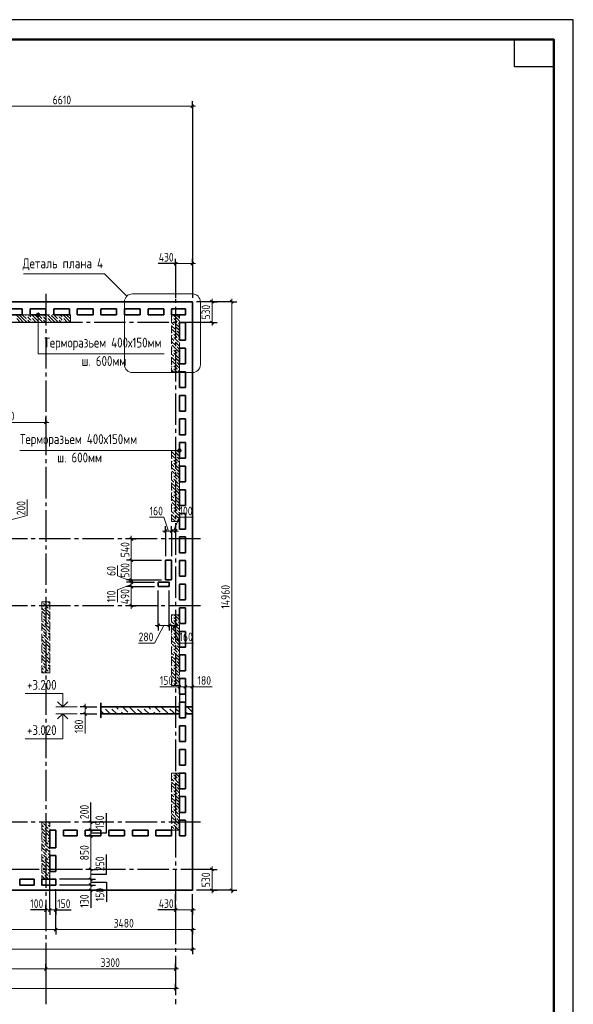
# Model space of a CAD drawing. Header units: millimetres. Extents: x 0 to 61017, y 0 to 42000.
# Tile 19 of 19: x 45313 to 59400, y 16970 to 42000. Entities that reach past the tile are written whole.
import ezdxf

# ---------------------------------------------------------------- set-up
doc = ezdxf.new("R2010")
doc.units = ezdxf.units.MM
doc.linetypes.add('______2', pattern=[270, 200, -70])
doc.linetypes.add('______5', pattern=[1100, 800, -100, 100, -100])
for name, color, linetype, lineweight in [('Standard', 7, 'Continuous', 25), ('Высотные отметки', 7, 'Continuous', 25), ('ЖБ Пилон', 180, 'Continuous', 25), ('Наложенное сечение', 7, 'Continuous', 25), ('Оси', 40, '______5', 18), ('Примечания', 7, 'Continuous', 25), ('Размерная выноска', 7, 'Continuous', 13)]:
    doc.layers.add(name, color=color, linetype=linetype, lineweight=lineweight)
doc.layers.add('ЖБ Перекрытие верхний уровень', color=7, linetype='Continuous', lineweight=25, true_color=0xe0e0ff)
doc.styles.add('GOST 2.304-81', font='txt')

msp = doc.modelspace()

# ---------------------------------------------------------------- hatches: boundary and pattern name
at = {"layer": 'ЖБ Пилон', "linetype": 'Continuous', "lineweight": 18, "transparency": 33554687}
for points in [[(45330, 34303), (45337, 34310), (45343, 34303), (45340, 34300), (45334, 34300)], [(45410, 34303), (45417, 34310), (45423, 34303), (45420, 34300), (45414, 34300)], [(45490, 34463), (45497, 34470), (45503, 34463), (45497, 34457)], [(45490, 34383), (45497, 34390), (45503, 34383), (45497, 34377)], [(45610, 34423), (45617, 34430), (45623, 34423), (45617, 34417)], [(45610, 34343), (45617, 34350), (45623, 34343), (45617, 34337)], [(45700, 34500), (45697, 34497), (45694, 34500)], [(45730, 34303), (45737, 34310), (45743, 34303), (45740, 34300), (45734, 34300)], [(45810, 34303), (45817, 34310), (45823, 34303), (45820, 34300), (45814, 34300)], [(45890, 34463), (45897, 34470), (45903, 34463), (45897, 34457)], [(45890, 34383), (45897, 34390), (45903, 34383), (45897, 34377)], [(46010, 34423), (46017, 34430), (46023, 34423), (46017, 34417)], [(46010, 34343), (46017, 34350), (46023, 34343), (46017, 34337)], [(46100, 34500), (46097, 34497), (46094, 34500)], [(46130, 34303), (46137, 34310), (46143, 34303), (46140, 34300), (46134, 34300)], [(46210, 34303), (46217, 34310), (46223, 34303), (46220, 34300), (46214, 34300)], [(46290, 34463), (46297, 34470), (46303, 34463), (46297, 34457)], [(46290, 34383), (46297, 34390), (46303, 34383), (46297, 34377)], [(46410, 34423), (46417, 34430), (46423, 34423), (46417, 34417)], [(46410, 34343), (46417, 34350), (46423, 34343), (46417, 34337)], [(46500, 34500), (46497, 34497), (46494, 34500)], [(46530, 34303), (46537, 34310), (46543, 34303), (46540, 34300), (46534, 34300)], [(49210, 34423), (49217, 34430), (49223, 34423), (49217, 34417)], [(49210, 34343), (49217, 34350), (49223, 34343), (49217, 34337)], [(49300, 34500), (49297, 34497), (49294, 34500)], [(49330, 34303), (49337, 34310), (49343, 34303), (49337, 34297)], [(49180, 34147), (49183, 34143), (49180, 34140)], [(49250, 34223), (49257, 34230), (49263, 34223), (49257, 34217)], [(49290, 34103), (49297, 34110), (49303, 34103), (49297, 34097)], [(49370, 34183), (49377, 34190), (49380, 34187), (49380, 34180), (49377, 34177)], [(49210, 34023), (49217, 34030), (49223, 34023), (49217, 34017)], [(49210, 33943), (49217, 33950), (49223, 33943), (49217, 33937)], [(49250, 33823), (49257, 33830), (49263, 33823), (49257, 33817)], [(49330, 33903), (49337, 33910), (49343, 33903), (49337, 33897)], [(49180, 33747), (49183, 33743), (49180, 33740)], [(49210, 33623), (49217, 33630), (49223, 33623), (49217, 33617)], [(49210, 33543), (49217, 33550), (49223, 33543), (49217, 33537)], [(49290, 33703), (49297, 33710), (49303, 33703), (49297, 33697)], [(49370, 33783), (49377, 33790), (49380, 33787), (49380, 33780), (49377, 33777)], [(49180, 33347), (49183, 33343), (49180, 33340)], [(49250, 33423), (49257, 33430), (49263, 33423), (49257, 33417)], [(49290, 33303), (49297, 33310), (49303, 33303), (49297, 33297)], [(49330, 33503), (49337, 33510), (49343, 33503), (49337, 33497)], [(49370, 33383), (49377, 33390), (49380, 33387), (49380, 33380), (49377, 33377)], [(49210, 33223), (49217, 33230), (49223, 33223), (49217, 33217)], [(49210, 33143), (49217, 33150), (49223, 33143), (49217, 33137)], [(49330, 33103), (49337, 33110), (49343, 33103), (49337, 33097)], [(49180, 30947), (49183, 30943), (49180, 30940)], [(49210, 30823), (49217, 30830), (49223, 30823), (49217, 30817)], [(49250, 31023), (49257, 31030), (49263, 31023), (49257, 31017)], [(49290, 30903), (49297, 30910), (49303, 30903), (49297, 30897)], [(49370, 30983), (49377, 30990), (49380, 30987), (49380, 30980), (49377, 30977)], [(49180, 30547), (49183, 30543), (49180, 30540)], [(49210, 30743), (49217, 30750), (49223, 30743), (49217, 30737)], [(49250, 30623), (49257, 30630), (49263, 30623), (49257, 30617)], [(49330, 30703), (49337, 30710), (49343, 30703), (49337, 30697)], [(49370, 30583), (49377, 30590), (49380, 30587), (49380, 30580), (49377, 30577)], [(49210, 30423), (49217, 30430), (49223, 30423), (49217, 30417)], [(49210, 30343), (49217, 30350), (49223, 30343), (49217, 30337)], [(49290, 30503), (49297, 30510), (49303, 30503), (49297, 30497)], [(49330, 30303), (49337, 30310), (49343, 30303), (49337, 30297)], [(49180, 30147), (49183, 30143), (49180, 30140)], [(49250, 30223), (49257, 30230), (49263, 30223), (49257, 30217)], [(49290, 30103), (49297, 30110), (49303, 30103), (49297, 30097)], [(49370, 30183), (49377, 30190), (49380, 30187), (49380, 30180), (49377, 30177)], [(49210, 30023), (49217, 30030), (49223, 30023), (49217, 30017)], [(49210, 29943), (49217, 29950), (49223, 29943), (49217, 29937)], [(49250, 29823), (49257, 29830), (49263, 29823), (49257, 29817)], [(49330, 29903), (49337, 29910), (49343, 29903), (49337, 29897)], [(49370, 29783), (49377, 29790), (49380, 29787), (49380, 29780), (49377, 29777)], [(49180, 29747), (49183, 29743), (49180, 29740)], [(49210, 29623), (49217, 29630), (49223, 29623), (49217, 29617)], [(49210, 29543), (49217, 29550), (49223, 29543), (49217, 29537)], [(49290, 29703), (49297, 29710), (49303, 29703), (49297, 29697)], [(49180, 29347), (49183, 29343), (49180, 29340)], [(49250, 29423), (49257, 29430), (49263, 29423), (49257, 29417)], [(49290, 29303), (49297, 29310), (49303, 29303), (49297, 29297)], [(49330, 29503), (49337, 29510), (49343, 29503), (49337, 29497)], [(49370, 29383), (49377, 29390), (49380, 29387), (49380, 29380), (49377, 29377)], [(45890, 27183), (45897, 27190), (45903, 27183), (45897, 27177)], [(45930, 27063), (45937, 27070), (45943, 27063), (45937, 27057)], [(46010, 27143), (46017, 27150), (46023, 27143), (46017, 27137)], [(45890, 26863), (45897, 26870), (45903, 26863), (45897, 26857)], [(45890, 26783), (45897, 26790), (45903, 26783), (45897, 26777)], [(45970, 26943), (45977, 26950), (45983, 26943), (45977, 26937)], [(46010, 26823), (46017, 26830), (46023, 26823), (46017, 26817)], [(46050, 27023), (46057, 27030), (46063, 27023), (46057, 27017)], [(49210, 26823), (49217, 26830), (49223, 26823), (49217, 26817)], [(45930, 26663), (45937, 26670), (45943, 26663), (45937, 26657)], [(45970, 26543), (45977, 26550), (45983, 26543), (45977, 26537)], [(46010, 26743), (46017, 26750), (46023, 26743), (46017, 26737)], [(46050, 26623), (46057, 26630), (46063, 26623), (46057, 26617)], [(49180, 26547), (49183, 26543), (49180, 26540)], [(49210, 26743), (49217, 26750), (49223, 26743), (49217, 26737)], [(49250, 26623), (49257, 26630), (49263, 26623), (49257, 26617)], [(49330, 26703), (49337, 26710), (49343, 26703), (49337, 26697)], [(49370, 26583), (49377, 26590), (49380, 26587), (49380, 26580), (49377, 26577)], [(45890, 26463), (45897, 26470), (45903, 26463), (45897, 26457)], [(45890, 26383), (45897, 26390), (45903, 26383), (45897, 26377)], [(46010, 26423), (46017, 26430), (46023, 26423), (46017, 26417)], [(46010, 26343), (46017, 26350), (46023, 26343), (46017, 26337)], [(49210, 26423), (49217, 26430), (49223, 26423), (49217, 26417)], [(49210, 26343), (49217, 26350), (49223, 26343), (49217, 26337)], [(49290, 26503), (49297, 26510), (49303, 26503), (49297, 26497)], [(49330, 26303), (49337, 26310), (49343, 26303), (49337, 26297)], [(45890, 26063), (45897, 26070), (45903, 26063), (45897, 26057)], [(45930, 26263), (45937, 26270), (45943, 26263), (45937, 26257)], [(45970, 26143), (45977, 26150), (45983, 26143), (45977, 26137)], [(46050, 26223), (46057, 26230), (46063, 26223), (46057, 26217)], [(49180, 26147), (49183, 26143), (49180, 26140)], [(49250, 26223), (49257, 26230), (49263, 26223), (49257, 26217)], [(49290, 26103), (49297, 26110), (49303, 26103), (49297, 26097)], [(49370, 26183), (49377, 26190), (49380, 26187), (49380, 26180), (49377, 26177)], [(45890, 25983), (45897, 25990), (45903, 25983), (45897, 25977)], [(45930, 25863), (45937, 25870), (45943, 25863), (45937, 25857)], [(46010, 26023), (46017, 26030), (46023, 26023), (46017, 26017)], [(46010, 25943), (46017, 25950), (46023, 25943), (46017, 25937)], [(46050, 25823), (46057, 25830), (46063, 25823), (46057, 25817)], [(49210, 26023), (49217, 26030), (49223, 26023), (49217, 26017)], [(49210, 25943), (49217, 25950), (49223, 25943), (49217, 25937)], [(49250, 25823), (49257, 25830), (49263, 25823), (49257, 25817)], [(49330, 25903), (49337, 25910), (49343, 25903), (49337, 25897)], [(49370, 25783), (49377, 25790), (49380, 25787), (49380, 25780), (49377, 25777)], [(45890, 25663), (45897, 25670), (45903, 25663), (45897, 25657)], [(45890, 25583), (45897, 25590), (45903, 25583), (45897, 25577)], [(45970, 25743), (45977, 25750), (45983, 25743), (45977, 25737)], [(46010, 25623), (46017, 25630), (46023, 25623), (46017, 25617)], [(46010, 25543), (46017, 25550), (46023, 25543), (46017, 25537)], [(49180, 25747), (49183, 25743), (49180, 25740)], [(49210, 25623), (49217, 25630), (49223, 25623), (49217, 25617)], [(49210, 25543), (49217, 25550), (49223, 25543), (49217, 25537)], [(49290, 25703), (49297, 25710), (49303, 25703), (49297, 25697)], [(45930, 25463), (45937, 25470), (45943, 25463), (45937, 25457)], [(46050, 25423), (46057, 25430), (46063, 25423), (46057, 25417)], [(49180, 25347), (49183, 25343), (49180, 25340)], [(49250, 25423), (49257, 25430), (49263, 25423), (49257, 25417)], [(49290, 25303), (49297, 25310), (49303, 25303), (49297, 25297)], [(49330, 25503), (49337, 25510), (49343, 25503), (49337, 25497)], [(49370, 25383), (49377, 25390), (49380, 25387), (49380, 25380), (49377, 25377)], [(49210, 25223), (49217, 25230), (49223, 25223), (49217, 25217)], [(49210, 25143), (49217, 25150), (49223, 25143), (49217, 25137)], [(49330, 25103), (49337, 25110), (49343, 25103), (49337, 25097)], [(49210, 22823), (49217, 22830), (49223, 22823), (49217, 22817)], [(49180, 22547), (49183, 22543), (49180, 22540)], [(49210, 22743), (49217, 22750), (49223, 22743), (49217, 22737)], [(49250, 22623), (49257, 22630), (49263, 22623), (49257, 22617)], [(49330, 22703), (49337, 22710), (49343, 22703), (49337, 22697)], [(49370, 22583), (49377, 22590), (49380, 22587), (49380, 22580), (49377, 22577)], [(49210, 22423), (49217, 22430), (49223, 22423), (49217, 22417)], [(49210, 22343), (49217, 22350), (49223, 22343), (49217, 22337)], [(49290, 22503), (49297, 22510), (49303, 22503), (49297, 22497)], [(49330, 22303), (49337, 22310), (49343, 22303), (49337, 22297)], [(49180, 22147), (49183, 22143), (49180, 22140)], [(49210, 22023), (49217, 22030), (49223, 22023), (49217, 22017)], [(49250, 22223), (49257, 22230), (49263, 22223), (49257, 22217)], [(49290, 22103), (49297, 22110), (49303, 22103), (49297, 22097)], [(49370, 22183), (49377, 22190), (49380, 22187), (49380, 22180), (49377, 22177)], [(49210, 21943), (49217, 21950), (49223, 21943), (49217, 21937)], [(49250, 21823), (49257, 21830), (49263, 21823), (49257, 21817)], [(49330, 21903), (49337, 21910), (49343, 21903), (49337, 21897)], [(49370, 21783), (49377, 21790), (49380, 21787), (49380, 21780), (49377, 21777)], [(45890, 21583), (45897, 21590), (45903, 21583), (45897, 21577)], [(46010, 21543), (46017, 21550), (46023, 21543), (46017, 21537)], [(49180, 21747), (49183, 21743), (49180, 21740)], [(49210, 21623), (49217, 21630), (49223, 21623), (49217, 21617)], [(49210, 21543), (49217, 21550), (49223, 21543), (49217, 21537)], [(49290, 21703), (49297, 21710), (49303, 21703), (49297, 21697)], [(45930, 21463), (45937, 21470), (45943, 21463), (45937, 21457)], [(45970, 21343), (45977, 21350), (45983, 21343), (45977, 21337)], [(46050, 21423), (46057, 21430), (46063, 21423), (46057, 21417)], [(49250, 21423), (49257, 21430), (49263, 21423), (49257, 21417)], [(49330, 21503), (49337, 21510), (49343, 21503), (49337, 21497)], [(45890, 21263), (45897, 21270), (45903, 21263), (45897, 21257)], [(45890, 21183), (45897, 21190), (45903, 21183), (45897, 21177)], [(45930, 21063), (45937, 21070), (45943, 21063), (45937, 21057)], [(46010, 21223), (46017, 21230), (46023, 21223), (46017, 21217)], [(46010, 21143), (46017, 21150), (46023, 21143), (46017, 21137)], [(46050, 21023), (46057, 21030), (46063, 21023), (46057, 21017)], [(45890, 20863), (45897, 20870), (45903, 20863), (45897, 20857)], [(45890, 20783), (45897, 20790), (45903, 20783), (45897, 20777)], [(45970, 20943), (45977, 20950), (45983, 20943), (45977, 20937)], [(46010, 20823), (46017, 20830), (46023, 20823), (46017, 20817)], [(45930, 20663), (45937, 20670), (45943, 20663), (45937, 20657)], [(45970, 20543), (45977, 20550), (45983, 20543), (45977, 20537)], [(46010, 20743), (46017, 20750), (46023, 20743), (46017, 20737)], [(46050, 20623), (46057, 20630), (46063, 20623), (46057, 20617)], [(45890, 20463), (45897, 20470), (45903, 20463), (45897, 20457)], [(45890, 20383), (45897, 20390), (45903, 20383), (45897, 20377)], [(46010, 20423), (46017, 20430), (46023, 20423), (46017, 20417)], [(46010, 20343), (46017, 20350), (46023, 20343), (46017, 20337)], [(45930, 20263), (45937, 20270), (45943, 20263), (45937, 20257)], [(46050, 20223), (46057, 20230), (46063, 20223), (46057, 20217)]]:
    msp.add_hatch(color=7, dxfattribs=at).paths.add_polyline_path(points, flags=16)
at = {"layer": 'Наложенное сечение', "linetype": 'Continuous', "lineweight": 13, "transparency": 33554687}
for points in [[(47454, 24512), (47447, 24518), (47454, 24525), (47460, 24518)], [(47618, 24512), (47611, 24518), (47618, 24525), (47624, 24518)], [(47864, 24430), (47857, 24436), (47864, 24443), (47870, 24436)], [(48107, 24351), (48103, 24354), (48110, 24361), (48116, 24354), (48113, 24351)], [(48274, 24512), (48267, 24518), (48274, 24525), (48280, 24518)], [(48438, 24512), (48431, 24518), (48438, 24525), (48444, 24518)], [(48684, 24430), (48677, 24436), (48684, 24443), (48690, 24436)], [(48927, 24351), (48923, 24354), (48930, 24361), (48936, 24354), (48933, 24351)], [(49094, 24512), (49087, 24518), (49094, 24525), (49100, 24518)], [(49258, 24512), (49251, 24518), (49258, 24525), (49264, 24518)]]:
    msp.add_hatch(color=7, dxfattribs=at).paths.add_polyline_path(points, flags=16)
at = {"layer": 'Примечания', "linetype": 'Continuous', "lineweight": 13, "transparency": 33554687}
for points in [[(45757, 34539), (45803, 34539), (45780, 34545)], [(45735, 34500), (45825, 34500), (45819, 34522)], [(45735, 34500), (45819, 34522), (45741, 34522)], [(45741, 34477), (45825, 34500), (45735, 34500)], [(45741, 34522), (45819, 34522), (45803, 34539)], [(45741, 34522), (45803, 34539), (45757, 34539)], [(45741, 34477), (45819, 34477), (45825, 34500)], [(45757, 34461), (45819, 34477), (45741, 34477)], [(45757, 34461), (45803, 34461), (45819, 34477)], [(45803, 34461), (45757, 34461), (45780, 34455)], [(49341, 31028), (49341, 31072), (49335, 31050)], [(49341, 31072), (49357, 31011), (49357, 31089)], [(49341, 31072), (49341, 31028), (49357, 31011)], [(49357, 31089), (49380, 31005), (49380, 31095)], [(49357, 31089), (49357, 31011), (49380, 31005)], [(49380, 31095), (49380, 31005), (49403, 31011)], [(49380, 31095), (49403, 31011), (49403, 31089)], [(49403, 31089), (49403, 31011), (49419, 31028)], [(49403, 31089), (49419, 31028), (49419, 31072)], [(49419, 31072), (49419, 31028), (49425, 31050)]]:
    msp.add_hatch(color=7, dxfattribs=at).paths.add_polyline_path(points)

# ---------------------------------------------------------------- linework, layer by layer
at = {"layer": 'Standard', "color": 7, "linetype": 'Continuous', "lineweight": 13, "transparency": 33554687}
for p, q in [((43100, 39800), (49710, 39800)), ((49710, 39800), (49785, 39800)), ((49280, 35800), (49205, 35800)), ((49710, 35800), (49280, 35800)), ((49710, 35800), (49785, 35800)), ((50210, 34830), (50210, 34905)), ((50210, 34830), (50210, 34300)), ((50710, 34830), (50710, 34905)), ((50210, 34300), (50210, 34225)), ((45980, 31762), (46055, 31762)), ((45508, 29400), (45508, 29807)), ((44460, 29120), (45508, 29400)), ((48980, 29350), (48620, 29350)), ((49100, 29000), (48980, 29350)), ((49230, 29000), (49380, 29350)), ((49380, 29350), (49740, 29350)), ((48154, 28800), (48154, 28875)), ((49020, 29000), (48945, 29000)), ((49020, 29000), (49180, 29000)), ((49180, 29000), (49280, 29000)), ((49280, 29000), (49355, 29000)), ((47804, 27860), (47804, 28126)), ((48154, 28260), (48154, 27760)), ((48154, 27730), (47804, 27860)), ((48154, 27645), (47804, 27503)), ((48154, 27760), (48154, 27700)), ((48154, 27700), (48154, 27590)), ((48154, 27590), (48154, 27100)), ((47804, 27503), (47804, 27190)), ((48154, 27100), (48154, 27025)), ((48980, 26600), (48747, 26150)), ((48840, 26600), (48765, 26600)), ((49120, 26600), (48840, 26600)), ((49280, 26600), (49120, 26600)), ((49200, 26600), (49380, 26150)), ((49280, 26600), (49355, 26600)), ((48747, 26150), (48340, 26150)), ((49380, 26150), (49740, 26150)), ((49380, 25041), (49305, 25041)), ((49380, 25041), (49530, 25041)), ((49530, 25041), (49710, 25041)), ((49710, 25041), (49785, 25041)), ((46980, 24531), (46980, 24606)), ((46980, 24531), (46980, 24351)), ((46980, 24351), (46980, 24276)), ((47120, 21600), (47120, 21675)), ((47120, 21250), (47120, 20400)), ((47120, 20400), (47120, 20150)), ((50210, 20400), (50210, 20475)), ((47120, 20150), (47120, 20000)), ((47120, 20000), (47120, 19870)), ((47120, 19870), (47120, 19795)), ((50210, 19870), (50210, 19795)), ((50710, 19870), (50710, 19795)), ((45980, 19370), (45905, 19370)), ((46080, 19370), (45980, 19370)), ((46230, 19370), (46080, 19370)), ((46230, 19370), (46305, 19370)), ((49280, 19370), (49205, 19370)), ((49710, 19370), (49280, 19370)), ((49710, 19370), (49785, 19370)), ((41810, 18870), (46230, 18870)), ((46230, 18870), (49710, 18870)), ((49710, 18870), (49785, 18870)), ((7100, 18370), (49710, 18370)), ((49710, 18370), (49785, 18370)), ((42680, 17870), (45980, 17870)), ((45980, 17870), (49280, 17870)), ((49280, 17870), (49355, 17870)), ((49280, 17370), (7200, 17370)), ((49280, 17370), (49355, 17370))]:
    msp.add_line(p, q, dxfattribs=at)
at = {"layer": 'Standard', "color": 7, "linetype": 'Continuous', "lineweight": 25, "transparency": 33554687}
for p, q in [((49672, 39762), (49747, 39838)), ((49317, 35838), (49242, 35762)), ((49747, 35838), (49672, 35762)), ((50172, 34867), (50247, 34792)), ((50747, 34792), (50672, 34867)), ((50172, 34338), (50247, 34262)), ((45943, 31725), (46017, 31800)), ((48982, 28963), (49057, 29038)), ((49143, 28963), (49217, 29038)), ((49243, 28963), (49317, 29038)), ((48116, 28838), (48191, 28762)), ((48116, 28297), (48191, 28222)), ((48116, 27797), (48191, 27722)), ((48116, 27738), (48191, 27662)), ((48116, 27628), (48191, 27553)), ((48116, 27138), (48191, 27063)), ((48877, 26638), (48803, 26563)), ((49157, 26638), (49082, 26563)), ((49317, 26638), (49242, 26563)), ((49343, 25003), (49417, 25078)), ((49492, 25003), (49567, 25078)), ((49672, 25003), (49747, 25078)), ((46943, 24568), (47017, 24493)), ((46943, 24388), (47017, 24313)), ((47082, 21638), (47157, 21562)), ((47082, 21438), (47157, 21362)), ((47082, 21287), (47157, 21212)), ((47082, 20438), (47157, 20362)), ((50247, 20362), (50172, 20438)), ((47082, 20187), (47157, 20112)), ((47082, 20038), (47157, 19962)), ((47082, 19907), (47157, 19833)), ((50247, 19833), (50172, 19907)), ((50747, 19833), (50672, 19907)), ((46017, 19407), (45943, 19333)), ((46117, 19407), (46043, 19333)), ((46267, 19407), (46192, 19333)), ((49317, 19407), (49242, 19333)), ((49747, 19407), (49672, 19333)), ((46192, 18833), (46267, 18907)), ((49672, 18833), (49747, 18907)), ((49672, 18333), (49747, 18407)), ((45943, 17833), (46017, 17907)), ((49243, 17833), (49317, 17907)), ((49317, 17407), (49242, 17333))]:
    msp.add_line(p, q, dxfattribs=at)
at = {"layer": 'Standard', "color": 251, "linetype": 'Continuous', "lineweight": -3, "true_color": 0x656565, "transparency": 33554687}
for p, q in [((49710, 39800), (49710, 39925)), ((49710, 39800), (49710, 39675)), ((49710, 39800), (49710, 34930)), ((49280, 35800), (49280, 35925)), ((49280, 35800), (49280, 35675)), ((49280, 35800), (49280, 34930)), ((49710, 35800), (49710, 35925)), ((49710, 35800), (49710, 35675)), ((49710, 35800), (49710, 34930)), ((50710, 34830), (49810, 34830)), ((50210, 34830), (49810, 34830)), ((50210, 34830), (50085, 34830)), ((50210, 34830), (50335, 34830)), ((50710, 34830), (50585, 34830)), ((50710, 34830), (50835, 34830)), ((50210, 34300), (49810, 34300)), ((50210, 34300), (50085, 34300)), ((50210, 34300), (50335, 34300)), ((45980, 31762), (45980, 31887)), ((45980, 31762), (45980, 31637)), ((45980, 31762), (45980, 31762)), ((49020, 29000), (49020, 29125)), ((49180, 29000), (49180, 29125)), ((49280, 29000), (49280, 29125)), ((48154, 28800), (48029, 28800)), ((48154, 28800), (48279, 28800)), ((48154, 28800), (48154, 28800)), ((49020, 29000), (49020, 28875)), ((49020, 29000), (49020, 28360)), ((49180, 29000), (49180, 28875)), ((49180, 29000), (49180, 28360)), ((49280, 29000), (49280, 28875)), ((49280, 29000), (49280, 29000)), ((48154, 28260), (48029, 28260)), ((48154, 28260), (48279, 28260)), ((48154, 28260), (48920, 28260)), ((48154, 27760), (48029, 27760)), ((48154, 27700), (48029, 27700)), ((48154, 27590), (48029, 27590)), ((48154, 27760), (48279, 27760)), ((48154, 27760), (48920, 27760)), ((48154, 27700), (48279, 27700)), ((48154, 27700), (48740, 27700)), ((48154, 27590), (48279, 27590)), ((48154, 27590), (48740, 27590)), ((48840, 26600), (48840, 27490)), ((49120, 26600), (49120, 27490)), ((48154, 27100), (48029, 27100)), ((48154, 27100), (48279, 27100)), ((48154, 27100), (48154, 27100)), ((48840, 26600), (48840, 26725)), ((48840, 26600), (48840, 26475)), ((49120, 26600), (49120, 26725)), ((49120, 26600), (49120, 26475)), ((49280, 26600), (49280, 26725)), ((49280, 26600), (49280, 26475)), ((49280, 26600), (49280, 26600)), ((49380, 25041), (49380, 25166)), ((49380, 25041), (49380, 24916)), ((49380, 25041), (49380, 24631)), ((49530, 25041), (49530, 25166)), ((49530, 25041), (49530, 24916)), ((49530, 25041), (49530, 24631)), ((49710, 25041), (49710, 25166)), ((49710, 25041), (49710, 24916)), ((49710, 25041), (49710, 24631)), ((46980, 24531), (46855, 24531)), ((46980, 24531), (47105, 24531)), ((46980, 24531), (47280, 24531)), ((46980, 24351), (46855, 24351)), ((46980, 24351), (47105, 24351)), ((46980, 24351), (47280, 24351)), ((47120, 21600), (46995, 21600)), ((47120, 21600), (47245, 21600)), ((47120, 21600), (47120, 21600)), ((47120, 21400), (46995, 21400)), ((47120, 21400), (47245, 21400)), ((47120, 21400), (47120, 21400)), ((47120, 21250), (46995, 21250)), ((47120, 21250), (47245, 21250)), ((47120, 21250), (47120, 21250)), ((47120, 20400), (46995, 20400)), ((47120, 20400), (47245, 20400)), ((47120, 20400), (47120, 20400)), ((50210, 20400), (49810, 20400)), ((50210, 20400), (50085, 20400)), ((50210, 20400), (50335, 20400)), ((47120, 20150), (46995, 20150)), ((47120, 20150), (47245, 20150)), ((47120, 20000), (46995, 20000)), ((47120, 19870), (46995, 19870)), ((47120, 20000), (47245, 20000)), ((47120, 19870), (47245, 19870)), ((47120, 19870), (47120, 19870)), ((50210, 19870), (49810, 19870)), ((50710, 19870), (49810, 19870)), ((50210, 19870), (50085, 19870)), ((50210, 19870), (50335, 19870)), ((50710, 19870), (50585, 19870)), ((50710, 19870), (50835, 19870)), ((49280, 19370), (49280, 19770)), ((49710, 18870), (49710, 19770)), ((49710, 18370), (49710, 19770)), ((49710, 19370), (49710, 19770)), ((45980, 19370), (45980, 19495)), ((45980, 19370), (45980, 19245)), ((45980, 19370), (45980, 19370)), ((46080, 19370), (46080, 19495)), ((46080, 19370), (46080, 19245)), ((46230, 19370), (46230, 19495)), ((46230, 19370), (46230, 19245)), ((49280, 19370), (49280, 19495)), ((49280, 19370), (49280, 19245)), ((49710, 19370), (49710, 19495)), ((49710, 19370), (49710, 19245)), ((46230, 18870), (46230, 18995)), ((46230, 18870), (46230, 18745)), ((49710, 18870), (49710, 18995)), ((49710, 18870), (49710, 18745)), ((49710, 18370), (49710, 18495)), ((49710, 18370), (49710, 18245)), ((45980, 17870), (45980, 17995)), ((45980, 17870), (45980, 17745)), ((45980, 17870), (45980, 17418)), ((49280, 17870), (49280, 17995)), ((49280, 17870), (49280, 17745)), ((49280, 17870), (49280, 17418)), ((49280, 17370), (49280, 17495)), ((49280, 17370), (49280, 17245)), ((49280, 17370), (49280, 17320))]:
    msp.add_line(p, q, dxfattribs=at)
at = {"layer": 'Standard', "color": 7, "linetype": 'Continuous', "lineweight": 13, "transparency": 33554687}
msp.add_lwpolyline([(0, 0), (59400, 0), (59400, 42000), (0, 42000), (0, 0)], close=True, dxfattribs=at)
for points in [[(0, 42000), (0, 0), (59400, 0), (59400, 42000), (0, 42000)], [(59400, 42000), (0, 42000), (0, 0), (59400, 0), (59400, 42000)], [(50710, 19870), (50710, 26987), (50710, 26987), (50710, 34830)], [(43960, 31762), (44377, 31762), (44377, 31762), (45980, 31762)], [(48154, 28800), (48154, 28272), (48154, 28272), (48154, 28260)], [(47120, 21600), (47120, 21543), (47120, 21543), (47120, 21437), (47120, 21437), (47120, 21400)], [(47120, 21400), (47120, 21361), (47120, 21361), (47120, 21250)], [(50210, 19870), (50210, 19931), (50210, 19931), (50210, 20400)]]:
    msp.add_lwpolyline(points, dxfattribs=at)
at = {"layer": 'Standard', "color": 7, "linetype": 'Continuous', "lineweight": 25, "transparency": 33554687}
msp.add_lwpolyline([(0, 42000), (0, 0), (59400, 0), (59400, 42000), (0, 42000)], dxfattribs=at)
at = {"layer": 'Standard', "color": 7, "linetype": 'Continuous', "lineweight": 50, "transparency": 33554687}
msp.add_lwpolyline([(2000, 41500), (58900, 41500), (58900, 500), (2000, 500), (2000, 41500)], close=True, dxfattribs=at)
at = {"layer": 'Standard', "color": 7, "linetype": 'Continuous', "lineweight": 25, "transparency": 33554687}
msp.add_lwpolyline([(58900, 41500), (58900, 40800), (57900, 40800), (57900, 41500), (58900, 41500)], close=True, dxfattribs=at)
at = {"layer": 'Standard', "color": 251, "linetype": 'Continuous', "lineweight": -3, "true_color": 0x656565, "transparency": 33554687}
for points in [[(46080, 19370), (46080, 19387), (46080, 19387), (46080, 20250)], [(47120, 20150), (47103, 20150), (47103, 20150), (46330, 20150)], [(46230, 19370), (46230, 19387), (46230, 19387), (46230, 19900)], [(46230, 18870), (46230, 18887), (46230, 18887), (46230, 19900)], [(47120, 20000), (47103, 20000), (47103, 20000), (46330, 20000)]]:
    msp.add_lwpolyline(points, dxfattribs=at)
at = {"layer": 'Высотные отметки', "color": 7, "linetype": 'Continuous', "lineweight": 13, "transparency": 33554687}
for p, q in [((46780, 24531), (46230, 24531)), ((46780, 24351), (46230, 24351))]:
    msp.add_line(p, q, dxfattribs=at)
for points in [[(46408, 24531), (46408, 24873), (45449, 24873)], [(46408, 24351), (46408, 23721), (45449, 23721)]]:
    msp.add_lwpolyline(points, dxfattribs=at)
at = {"layer": 'Высотные отметки', "color": 7, "linetype": 'Continuous', "lineweight": 35, "transparency": 33554687}
for points in [[(46280, 24659), (46408, 24531), (46536, 24659)], [(46280, 24223), (46408, 24351), (46536, 24223)]]:
    msp.add_lwpolyline(points, dxfattribs=at)
at = {"layer": 'ЖБ Перекрытие верхний уровень', "color": 7, "linetype": 'Continuous', "lineweight": 35, "transparency": 33554687}
for p, q in [((49710, 34830), (43100, 34830)), ((49710, 19870), (49710, 34830)), ((44980, 34650), (45380, 34650)), ((45380, 34650), (45380, 34500)), ((45580, 34500), (45580, 34650)), ((45580, 34650), (45980, 34650)), ((45980, 34650), (45980, 34500)), ((46180, 34500), (46180, 34650)), ((46180, 34650), (46580, 34650)), ((46580, 34650), (46580, 34500)), ((46780, 34500), (46780, 34650)), ((46780, 34650), (47180, 34650)), ((47180, 34650), (47180, 34500)), ((47380, 34500), (47380, 34650)), ((47380, 34650), (47780, 34650)), ((47780, 34650), (47780, 34500)), ((47980, 34500), (47980, 34650)), ((47980, 34650), (48380, 34650)), ((48380, 34650), (48380, 34500)), ((48580, 34500), (48580, 34650)), ((48580, 34650), (48980, 34650)), ((48980, 34650), (48980, 34500)), ((49180, 34500), (49180, 34650)), ((49180, 34650), (49530, 34650)), ((49530, 34650), (49530, 34500)), ((45380, 34500), (44980, 34500)), ((45980, 34500), (45580, 34500)), ((46580, 34500), (46180, 34500)), ((47180, 34500), (46780, 34500)), ((47780, 34500), (47380, 34500)), ((48380, 34500), (47980, 34500)), ((48980, 34500), (48580, 34500)), ((49530, 34500), (49180, 34500)), ((49380, 33850), (49380, 34300)), ((49380, 34300), (49530, 34300)), ((49530, 34300), (49530, 33850)), ((49530, 33850), (49380, 33850)), ((49380, 33250), (49380, 33650)), ((49380, 33650), (49530, 33650)), ((49530, 33650), (49530, 33250)), ((49530, 33250), (49380, 33250)), ((49380, 33050), (49530, 33050)), ((49380, 32650), (49380, 33050)), ((49530, 33050), (49530, 32650)), ((49530, 32650), (49380, 32650)), ((49380, 32050), (49380, 32450)), ((49380, 32450), (49530, 32450)), ((49530, 32450), (49530, 32050)), ((49530, 32050), (49380, 32050)), ((49380, 31850), (49530, 31850)), ((49380, 31450), (49380, 31850)), ((49530, 31850), (49530, 31450)), ((49530, 31450), (49380, 31450)), ((49380, 30850), (49380, 31250)), ((49380, 31250), (49530, 31250)), ((49530, 31250), (49530, 30850)), ((49530, 30850), (49380, 30850)), ((49380, 30250), (49380, 30650)), ((49380, 30650), (49530, 30650)), ((49530, 30650), (49530, 30250)), ((49530, 30250), (49380, 30250)), ((49380, 29650), (49380, 30050)), ((49380, 30050), (49530, 30050)), ((49530, 30050), (49530, 29650)), ((49530, 29650), (49380, 29650)), ((49380, 29450), (49530, 29450)), ((49380, 29050), (49380, 29450)), ((49530, 29450), (49530, 29050)), ((49530, 29050), (49380, 29050)), ((49380, 28850), (49530, 28850)), ((49380, 28450), (49380, 28850)), ((49530, 28850), (49530, 28450)), ((49530, 28450), (49380, 28450)), ((49180, 28260), (49020, 28260)), ((49020, 28260), (49020, 27760)), ((49180, 27760), (49180, 28260)), ((49380, 28250), (49530, 28250)), ((49380, 27850), (49380, 28250)), ((49530, 28250), (49530, 27850)), ((49530, 27850), (49380, 27850)), ((49120, 27700), (48840, 27700)), ((48840, 27700), (48840, 27590)), ((48840, 27590), (49120, 27590)), ((49020, 27760), (49180, 27760)), ((49120, 27590), (49120, 27700)), ((49380, 27250), (49380, 27650)), ((49380, 27650), (49530, 27650)), ((49530, 27650), (49530, 27250)), ((49530, 27250), (49380, 27250)), ((49380, 26650), (49380, 27050)), ((49380, 27050), (49530, 27050)), ((49530, 27050), (49530, 26650)), ((49530, 26650), (49380, 26650)), ((49380, 26450), (49530, 26450)), ((49380, 26050), (49380, 26450)), ((49530, 26450), (49530, 26050)), ((49530, 26050), (49380, 26050)), ((49380, 25450), (49380, 25850)), ((49380, 25850), (49530, 25850)), ((49530, 25850), (49530, 25450)), ((49530, 25450), (49380, 25450)), ((49380, 25250), (49530, 25250)), ((49380, 24850), (49380, 25250)), ((49530, 25250), (49530, 24850)), ((49530, 24850), (49380, 24850)), ((49380, 24650), (49530, 24650)), ((49380, 24250), (49380, 24650)), ((49530, 24650), (49530, 24250)), ((49530, 24250), (49380, 24250)), ((49380, 23650), (49380, 24050)), ((49380, 24050), (49530, 24050)), ((49530, 24050), (49530, 23650)), ((49530, 23650), (49380, 23650)), ((49380, 23450), (49530, 23450)), ((49380, 23050), (49380, 23450)), ((49530, 23450), (49530, 23050)), ((49530, 23050), (49380, 23050)), ((49380, 22450), (49380, 22850)), ((49380, 22850), (49530, 22850)), ((49530, 22850), (49530, 22450)), ((49530, 22450), (49380, 22450)), ((49380, 22250), (49530, 22250)), ((49380, 21850), (49380, 22250)), ((49530, 22250), (49530, 21850)), ((49530, 21850), (49380, 21850)), ((49380, 21650), (49530, 21650)), ((49380, 21250), (49380, 21650)), ((49530, 21650), (49530, 21250)), ((46080, 20950), (46080, 21400)), ((46080, 21400), (46230, 21400)), ((46230, 21400), (46230, 20950)), ((46430, 21400), (46780, 21400)), ((46430, 21250), (46430, 21400)), ((46780, 21400), (46780, 21250)), ((46980, 21400), (47380, 21400)), ((46980, 21250), (46980, 21400)), ((47380, 21400), (47380, 21250)), ((47580, 21400), (47980, 21400)), ((47580, 21250), (47580, 21400)), ((47980, 21400), (47980, 21250)), ((48180, 21400), (48580, 21400)), ((48180, 21250), (48180, 21400)), ((48580, 21400), (48580, 21250)), ((48780, 21400), (49180, 21400)), ((48780, 21250), (48780, 21400)), ((49180, 21400), (49180, 21250)), ((46780, 21250), (46430, 21250)), ((47380, 21250), (46980, 21250)), ((47980, 21250), (47580, 21250)), ((48580, 21250), (48180, 21250)), ((49180, 21250), (48780, 21250)), ((49530, 21250), (49380, 21250)), ((46230, 20950), (46080, 20950)), ((46080, 20750), (46230, 20750)), ((46080, 20350), (46080, 20750)), ((46230, 20750), (46230, 20350)), ((46230, 20350), (46080, 20350)), ((45320, 20150), (45680, 20150)), ((45320, 20000), (45320, 20150)), ((45680, 20150), (45680, 20000)), ((45880, 20150), (46230, 20150)), ((45880, 20000), (45880, 20150)), ((46230, 20150), (46230, 20000)), ((28240, 19870), (49710, 19870)), ((45680, 20000), (45320, 20000)), ((46230, 20000), (45880, 20000))]:
    msp.add_line(p, q, dxfattribs=at)
at = {"layer": 'ЖБ Пилон', "color": 253, "linetype": '______2', "lineweight": 13, "true_color": 0xa0a0a0, "transparency": 33554687}
for p, q in [((46610, 34500), (45160, 34500)), ((45160, 34300), (46610, 34300)), ((46610, 34300), (46610, 34500)), ((49380, 34500), (49180, 34500)), ((49180, 34500), (49180, 33050)), ((49380, 33050), (49380, 34500)), ((49180, 33050), (49380, 33050)), ((49180, 31045), (49180, 29245)), ((49380, 31045), (49180, 31045)), ((49380, 29245), (49380, 31045)), ((49180, 29245), (49380, 29245)), ((45880, 27200), (45880, 25400)), ((46080, 27200), (45880, 27200)), ((46080, 25400), (46080, 27200)), ((49180, 26875), (49180, 25075)), ((49380, 26875), (49180, 26875)), ((49380, 25075), (49380, 26875)), ((45880, 25400), (46080, 25400)), ((49180, 25075), (49380, 25075)), ((49180, 22850), (49180, 21400)), ((49380, 22850), (49180, 22850)), ((49380, 21400), (49380, 22850)), ((45880, 21600), (45880, 20150)), ((46080, 21600), (45880, 21600)), ((46080, 20150), (46080, 21600)), ((49180, 21400), (49380, 21400)), ((45880, 20150), (46080, 20150))]:
    msp.add_line(p, q, dxfattribs=at)
at = {"layer": 'ЖБ Пилон', "color": 9, "linetype": 'Continuous', "lineweight": 18, "true_color": 0xc7c7c7, "transparency": 33554687}
for p, q in [((45317, 34403), (45220, 34500)), ((45237, 34403), (45317, 34323)), ((45317, 34483), (45397, 34403)), ((45317, 34403), (45397, 34323)), ((45397, 34483), (45380, 34500)), ((45397, 34483), (45477, 34403)), ((45397, 34403), (45500, 34300)), ((45460, 34500), (45477, 34483)), ((45557, 34403), (45517, 34443)), ((45517, 34363), (45580, 34300)), ((45540, 34500), (45597, 34443)), ((45597, 34363), (45557, 34403)), ((45717, 34403), (45620, 34500)), ((45637, 34403), (45717, 34323)), ((45637, 34323), (45660, 34300)), ((45717, 34483), (45797, 34403)), ((45717, 34403), (45797, 34323)), ((45797, 34483), (45780, 34500)), ((45797, 34483), (45877, 34403)), ((45797, 34403), (45900, 34300)), ((45860, 34500), (45877, 34483)), ((45957, 34403), (45917, 34443)), ((45917, 34363), (45980, 34300)), ((45940, 34500), (45997, 34443)), ((45997, 34363), (45957, 34403)), ((46117, 34403), (46020, 34500)), ((46037, 34403), (46117, 34323)), ((46037, 34323), (46060, 34300)), ((46117, 34483), (46197, 34403)), ((46117, 34403), (46197, 34323)), ((46197, 34483), (46180, 34500)), ((46197, 34483), (46277, 34403)), ((46197, 34403), (46300, 34300)), ((46260, 34500), (46277, 34483)), ((46357, 34403), (46317, 34443)), ((46317, 34363), (46380, 34300)), ((46340, 34500), (46397, 34443)), ((46397, 34363), (46357, 34403)), ((46517, 34403), (46420, 34500)), ((46437, 34403), (46517, 34323)), ((46437, 34323), (46460, 34300)), ((46517, 34483), (46597, 34403)), ((46517, 34403), (46597, 34323)), ((46597, 34483), (46580, 34500)), ((46597, 34483), (46610, 34470)), ((46597, 34403), (46610, 34390)), ((49180, 34460), (49197, 34443)), ((49197, 34363), (49180, 34380)), ((49180, 34300), (49237, 34243)), ((49317, 34403), (49220, 34500)), ((49237, 34403), (49317, 34323)), ((49237, 34323), (49357, 34203)), ((49317, 34483), (49380, 34420)), ((49317, 34403), (49380, 34340)), ((49180, 34220), (49277, 34123)), ((49180, 34060), (49197, 34043)), ((49317, 34003), (49197, 34123)), ((49380, 34100), (49277, 34203)), ((49317, 34083), (49380, 34020)), ((49380, 34260), (49357, 34283)), ((49197, 33963), (49180, 33980)), ((49180, 33900), (49237, 33843)), ((49180, 33820), (49277, 33723)), ((49237, 34003), (49317, 33923)), ((49237, 33923), (49357, 33803)), ((49380, 33700), (49277, 33803)), ((49317, 34003), (49380, 33940)), ((49380, 33860), (49357, 33883)), ((49180, 33660), (49197, 33643)), ((49197, 33563), (49180, 33580)), ((49317, 33603), (49197, 33723)), ((49237, 33603), (49317, 33523)), ((49317, 33683), (49380, 33620)), ((49317, 33603), (49380, 33540)), ((49180, 33500), (49237, 33443)), ((49180, 33420), (49277, 33323)), ((49317, 33203), (49197, 33323)), ((49237, 33523), (49357, 33403)), ((49380, 33300), (49277, 33403)), ((49380, 33460), (49357, 33483)), ((49180, 33260), (49197, 33243)), ((49197, 33163), (49180, 33180)), ((49180, 33100), (49230, 33050)), ((49237, 33203), (49317, 33123)), ((49237, 33123), (49310, 33050)), ((49317, 33283), (49380, 33220)), ((49317, 33203), (49380, 33140)), ((49380, 33060), (49357, 33083)), ((49235, 31045), (49237, 31043)), ((49315, 31045), (49357, 31003)), ((49180, 31020), (49277, 30923)), ((49180, 30860), (49197, 30843)), ((49317, 30803), (49197, 30923)), ((49237, 30803), (49317, 30723)), ((49380, 30900), (49277, 31003)), ((49317, 30883), (49380, 30820)), ((49317, 30803), (49380, 30740)), ((49197, 30763), (49180, 30780)), ((49180, 30700), (49237, 30643)), ((49180, 30620), (49277, 30523)), ((49237, 30723), (49357, 30603)), ((49380, 30500), (49277, 30603)), ((49380, 30660), (49357, 30683)), ((49180, 30460), (49197, 30443)), ((49197, 30363), (49180, 30380)), ((49180, 30300), (49237, 30243)), ((49317, 30403), (49197, 30523)), ((49237, 30403), (49317, 30323)), ((49237, 30323), (49357, 30203)), ((49317, 30483), (49380, 30420)), ((49317, 30403), (49380, 30340)), ((49180, 30220), (49277, 30123)), ((49180, 30060), (49197, 30043)), ((49317, 30003), (49197, 30123)), ((49380, 30100), (49277, 30203)), ((49317, 30083), (49380, 30020)), ((49380, 30260), (49357, 30283)), ((49197, 29963), (49180, 29980)), ((49180, 29900), (49237, 29843)), ((49180, 29820), (49277, 29723)), ((49237, 30003), (49317, 29923)), ((49237, 29923), (49357, 29803)), ((49380, 29700), (49277, 29803)), ((49317, 30003), (49380, 29940)), ((49380, 29860), (49357, 29883)), ((49180, 29660), (49197, 29643)), ((49197, 29563), (49180, 29580)), ((49317, 29603), (49197, 29723)), ((49237, 29603), (49317, 29523)), ((49317, 29683), (49380, 29620)), ((49317, 29603), (49380, 29540)), ((49180, 29500), (49237, 29443)), ((49180, 29420), (49277, 29323)), ((49275, 29245), (49197, 29323)), ((49237, 29523), (49357, 29403)), ((49380, 29300), (49277, 29403)), ((49380, 29460), (49357, 29483)), ((49180, 29260), (49195, 29245)), ((49317, 29283), (49355, 29245)), ((45880, 27120), (45917, 27083)), ((45880, 27040), (45957, 26963)), ((45917, 27163), (46037, 27043)), ((45957, 27043), (46077, 26923)), ((45997, 27163), (45960, 27200)), ((46037, 27123), (46080, 27080)), ((46040, 27200), (46080, 27160)), ((45880, 26960), (45997, 26843)), ((45957, 26803), (45917, 26843)), ((45997, 26763), (45957, 26803)), ((46080, 26840), (45997, 26923)), ((46037, 26803), (46080, 26760)), ((46080, 27000), (46077, 27003)), ((49180, 26860), (49197, 26843)), ((49237, 26803), (49317, 26723)), ((49317, 26803), (49245, 26875)), ((49317, 26803), (49380, 26740)), ((49325, 26875), (49380, 26820)), ((45880, 26720), (45917, 26683)), ((45880, 26640), (45957, 26563)), ((45880, 26560), (45997, 26443)), ((45917, 26763), (46037, 26643)), ((45957, 26643), (46077, 26523)), ((46037, 26723), (46080, 26680)), ((46080, 26600), (46077, 26603)), ((49197, 26763), (49180, 26780)), ((49180, 26700), (49237, 26643)), ((49180, 26620), (49277, 26523)), ((49237, 26723), (49357, 26603)), ((49380, 26500), (49277, 26603)), ((49380, 26660), (49357, 26683)), ((45880, 26320), (45917, 26283)), ((45957, 26403), (45917, 26443)), ((45917, 26363), (46037, 26243)), ((45997, 26363), (45957, 26403)), ((46080, 26440), (45997, 26523)), ((46037, 26403), (46080, 26360)), ((46037, 26323), (46080, 26280)), ((49180, 26460), (49197, 26443)), ((49197, 26363), (49180, 26380)), ((49180, 26300), (49237, 26243)), ((49317, 26403), (49197, 26523)), ((49237, 26403), (49317, 26323)), ((49237, 26323), (49357, 26203)), ((49317, 26483), (49380, 26420)), ((49317, 26403), (49380, 26340)), ((49380, 26260), (49357, 26283)), ((45880, 26240), (45957, 26163)), ((45880, 26160), (45997, 26043)), ((45957, 26003), (45917, 26043)), ((45957, 26243), (46077, 26123)), ((46080, 26040), (45997, 26123)), ((46080, 26200), (46077, 26203)), ((49180, 26220), (49277, 26123)), ((49180, 26060), (49197, 26043)), ((49317, 26003), (49197, 26123)), ((49380, 26100), (49277, 26203)), ((49317, 26083), (49380, 26020)), ((45880, 25920), (45917, 25883)), ((45880, 25840), (45957, 25763)), ((45917, 25963), (46037, 25843)), ((45997, 25963), (45957, 26003)), ((45957, 25843), (46077, 25723)), ((46037, 26003), (46080, 25960)), ((46037, 25923), (46080, 25880)), ((46080, 25800), (46077, 25803)), ((49197, 25963), (49180, 25980)), ((49180, 25900), (49237, 25843)), ((49180, 25820), (49277, 25723)), ((49237, 26003), (49317, 25923)), ((49237, 25923), (49357, 25803)), ((49380, 25700), (49277, 25803)), ((49317, 26003), (49380, 25940)), ((49380, 25860), (49357, 25883)), ((45880, 25760), (45997, 25643)), ((45957, 25603), (45917, 25643)), ((45917, 25563), (46037, 25443)), ((45997, 25563), (45957, 25603)), ((46080, 25640), (45997, 25723)), ((46037, 25603), (46080, 25560)), ((49180, 25660), (49197, 25643)), ((49197, 25563), (49180, 25580)), ((49317, 25603), (49197, 25723)), ((49237, 25603), (49317, 25523)), ((49317, 25683), (49380, 25620)), ((49317, 25603), (49380, 25540)), ((45880, 25520), (45917, 25483)), ((45880, 25440), (45920, 25400)), ((45957, 25443), (46000, 25400)), ((46037, 25523), (46080, 25480)), ((46080, 25400), (46077, 25403)), ((49180, 25500), (49237, 25443)), ((49180, 25420), (49277, 25323)), ((49317, 25203), (49197, 25323)), ((49237, 25523), (49357, 25403)), ((49380, 25300), (49277, 25403)), ((49317, 25283), (49380, 25220)), ((49380, 25460), (49357, 25483)), ((49180, 25260), (49197, 25243)), ((49197, 25163), (49180, 25180)), ((49180, 25100), (49205, 25075)), ((49237, 25203), (49317, 25123)), ((49237, 25123), (49285, 25075)), ((49317, 25203), (49380, 25140)), ((49365, 25075), (49357, 25083)), ((49197, 22763), (49180, 22780)), ((49190, 22850), (49197, 22843)), ((49237, 22803), (49317, 22723)), ((49317, 22803), (49270, 22850)), ((49317, 22803), (49380, 22740)), ((49350, 22850), (49380, 22820)), ((49180, 22700), (49237, 22643)), ((49180, 22620), (49277, 22523)), ((49237, 22723), (49357, 22603)), ((49380, 22500), (49277, 22603)), ((49380, 22660), (49357, 22683)), ((49180, 22460), (49197, 22443)), ((49197, 22363), (49180, 22380)), ((49180, 22300), (49237, 22243)), ((49317, 22403), (49197, 22523)), ((49237, 22403), (49317, 22323)), ((49237, 22323), (49357, 22203)), ((49317, 22483), (49380, 22420)), ((49317, 22403), (49380, 22340)), ((49380, 22260), (49357, 22283)), ((49180, 22220), (49277, 22123)), ((49180, 22060), (49197, 22043)), ((49317, 22003), (49197, 22123)), ((49380, 22100), (49277, 22203)), ((49317, 22083), (49380, 22020)), ((49197, 21963), (49180, 21980)), ((49180, 21900), (49237, 21843)), ((49180, 21820), (49277, 21723)), ((49237, 22003), (49317, 21923)), ((49237, 21923), (49357, 21803)), ((49380, 21700), (49277, 21803)), ((49317, 22003), (49380, 21940)), ((49380, 21860), (49357, 21883)), ((45917, 21563), (46037, 21443)), ((45997, 21563), (45960, 21600)), ((46040, 21600), (46080, 21560)), ((49180, 21660), (49197, 21643)), ((49197, 21563), (49180, 21580)), ((49317, 21603), (49197, 21723)), ((49237, 21603), (49317, 21523)), ((49317, 21683), (49380, 21620)), ((49317, 21603), (49380, 21540)), ((45880, 21520), (45917, 21483)), ((45880, 21440), (45957, 21363)), ((45880, 21360), (45997, 21243)), ((45957, 21443), (46077, 21323)), ((46080, 21240), (45997, 21323)), ((46037, 21523), (46080, 21480)), ((46080, 21400), (46077, 21403)), ((49180, 21500), (49237, 21443)), ((49180, 21420), (49200, 21400)), ((49237, 21523), (49357, 21403)), ((49280, 21400), (49277, 21403)), ((49380, 21460), (49357, 21483)), ((45880, 21120), (45917, 21083)), ((45880, 21040), (45957, 20963)), ((45957, 21203), (45917, 21243)), ((45917, 21163), (46037, 21043)), ((45997, 21163), (45957, 21203)), ((45957, 21043), (46077, 20923)), ((46037, 21203), (46080, 21160)), ((46037, 21123), (46080, 21080)), ((45880, 20960), (45997, 20843)), ((45957, 20803), (45917, 20843)), ((45997, 20763), (45957, 20803)), ((46080, 20840), (45997, 20923)), ((46037, 20803), (46080, 20760)), ((46080, 21000), (46077, 21003)), ((45880, 20720), (45917, 20683)), ((45880, 20640), (45957, 20563)), ((45880, 20560), (45997, 20443)), ((45917, 20763), (46037, 20643)), ((45957, 20643), (46077, 20523)), ((46037, 20723), (46080, 20680)), ((46080, 20600), (46077, 20603)), ((45880, 20320), (45917, 20283)), ((45957, 20403), (45917, 20443)), ((45917, 20363), (46037, 20243)), ((45997, 20363), (45957, 20403)), ((46080, 20440), (45997, 20523)), ((46037, 20403), (46080, 20360)), ((46037, 20323), (46080, 20280)), ((45880, 20240), (45957, 20163)), ((45880, 20160), (45890, 20150)), ((45957, 20243), (46050, 20150)), ((46080, 20200), (46077, 20203))]:
    msp.add_line(p, q, dxfattribs=at)
at = {"layer": 'Наложенное сечение', "color": 7, "linetype": 'Continuous', "lineweight": 35, "transparency": 33554687}
msp.add_line((47380, 24631), (47380, 24251), dxfattribs=at)
at = {"layer": 'Наложенное сечение', "color": 7, "linetype": 'Continuous', "lineweight": 13, "transparency": 33554687}
for p, q in [((47769, 24531), (47823, 24477)), ((47933, 24531), (48069, 24395)), ((48097, 24531), (48277, 24351)), ((48589, 24531), (48643, 24477)), ((48753, 24531), (48889, 24395)), ((48917, 24531), (49097, 24351)), ((49573, 24531), (49709, 24395)), ((47380, 24428), (47457, 24351)), ((47577, 24395), (47495, 24477)), ((47621, 24351), (47577, 24395)), ((47659, 24477), (47785, 24351)), ((47905, 24395), (47949, 24351)), ((48397, 24395), (48315, 24477)), ((48441, 24351), (48397, 24395)), ((48479, 24477), (48605, 24351)), ((48725, 24395), (48769, 24351)), ((49217, 24395), (49135, 24477)), ((49261, 24351), (49217, 24395)), ((49299, 24477), (49380, 24396)), ((49545, 24395), (49589, 24351))]:
    msp.add_line(p, q, dxfattribs=at)
at = {"layer": 'Наложенное сечение', "color": 7, "linetype": 'Continuous', "lineweight": 35, "transparency": 33554687}
for points in [[(47380, 24531), (49380, 24531), (49380, 24351), (47380, 24351)], [(49530, 24531), (49710, 24531), (49710, 24351), (49530, 24351), (49530, 24531)]]:
    msp.add_lwpolyline(points, dxfattribs=at)
at = {"layer": 'Оси', "color": 8, "linetype": '______5', "lineweight": -3, "transparency": 33554687}
for p, q in [((49280, 35800), (49280, 16970)), ((45980, 35030), (45980, 16970)), ((50210, 34300), (4600, 34300)), ((50210, 34300), (4600, 34300)), ((49910, 28800), (4600, 28800)), ((49910, 27100), (4600, 27100)), ((49910, 21600), (4600, 21600)), ((50210, 20400), (4600, 20400))]:
    msp.add_line(p, q, dxfattribs=at)
at = {"layer": 'Примечания', "color": 7, "linetype": 'Continuous', "lineweight": 13, "transparency": 33554687}
for p, q in [((47980, 33230), (47980, 34830)), ((48180, 35030), (49710, 35030)), ((49910, 34830), (49910, 33230)), ((45780, 34545), (45780, 34545)), ((45735, 34500), (45735, 34500)), ((45780, 34455), (45780, 34455)), ((45825, 34500), (45825, 34500)), ((49710, 33030), (48180, 33030)), ((45319, 31050), (49380, 31050)), ((49335, 31050), (49335, 31050)), ((49380, 31095), (49380, 31095)), ((49425, 31050), (49425, 31050)), ((49380, 31005), (49380, 31005))]:
    msp.add_line(p, q, dxfattribs=at)
for points in [[(48039, 34971), (47472, 35538), (45412, 35538)], [(48989, 33503), (45780, 33503), (45780, 34500)]]:
    msp.add_lwpolyline(points, dxfattribs=at)
for centre in [(45780, 34500), (49380, 31050)]:
    msp.add_circle(centre, 45, dxfattribs=at)
for centre, start, end in [((48180, 34830), 90, 180), ((49710, 34830), 0, 90), ((48180, 33230), 180, 270), ((49710, 33230), 270, 0)]:
    msp.add_arc(centre, 200, start, end, dxfattribs=at)
at = {"layer": 'Размерная выноска', "color": 7, "linetype": 'Continuous', "lineweight": 25, "transparency": 33554687}
for p, q in [((49280, 35800), (48840, 35800)), ((47120, 21600), (47120, 22100)), ((47120, 19870), (47120, 19420)), ((45980, 19370), (45590, 19370)), ((46230, 19370), (46620, 19370)), ((49280, 19370), (48830, 19370))]:
    msp.add_line(p, q, dxfattribs=at)
at = {"layer": 'Размерная выноска', "color": 7, "linetype": 'Continuous', "lineweight": 13, "transparency": 33554687}
for p, q in [((49380, 25041), (48880, 25041)), ((49710, 25041), (50210, 25041)), ((46980, 24351), (46980, 23851))]:
    msp.add_line(p, q, dxfattribs=at)
at = {"layer": 'Размерная выноска', "color": 7, "linetype": 'Continuous', "lineweight": 25, "transparency": 33554687}
for points in [[(47120, 21325), (47520, 21325), (47520, 21825)], [(47120, 20275), (47520, 20275), (47520, 20775)], [(47120, 20075), (47520, 20075), (47520, 19575)]]:
    msp.add_lwpolyline(points, dxfattribs=at)

# ---------------------------------------------------------------- texts
at = {"layer": 'Standard', "color": 7, "linetype": 'Continuous', "lineweight": 25, "transparency": 33554687, "char_height": 220, "attachment_point": 7, "style": 'GOST 2.304-81'}
for s, insert, width in [('6610', (46155, 39850), 625.74), ('430', (48852, 35850), 516.4), ('2020', (44696, 31812), 672.62), ('160', (48620, 29400), 485.09), ('100', (49380, 29400), 485.07), ('280', (48340, 26200), 531.97), ('160', (49380, 26200), 485.07), ('150', (48878, 25091), 469.51), ('180', (49838, 25091), 485.08), ('100', (45583, 19420), 485.09), ('150', (46267, 19420), 469.5), ('430', (48852, 19420), 516.4), ('3480', (47704, 18920), 657.06), ('3300', (47372, 17920), 641.48)]:
    msp.add_mtext(s, dxfattribs=dict(at, insert=insert, width=width))
at = {"layer": 'Standard', "color": 7, "linetype": 'Continuous', "lineweight": 25, "transparency": 33554687, "char_height": 220, "attachment_point": 7, "rotation": 90, "style": 'GOST 2.304-81'}
for s, insert, width in [('530', (50160, 34377), 500.83), ('200', (45458, 29400), 531.97), ('540', (48104, 28335), 516.38), ('500', (48104, 27815), 516.39), ('60', (47754, 27860), 391.31), ('14960', (50660, 27029), 766.39), ('110', (47754, 27190), 438.19), ('490', (48104, 27142), 531.97), ('180', (46930, 23863), 485.09), ('200', (47070, 21677), 531.97), ('150', (47461, 21431), 469.5), ('850', (47070, 20630), 516.4), ('250', (47465, 20357), 516.4), ('530', (50160, 19947), 500.81), ('150', (47465, 19589), 469.51), ('130', (47070, 19428), 469.51)]:
    msp.add_mtext(s, dxfattribs=dict(at, insert=insert, width=width))
at = {"layer": 'Высотные отметки', "color": 7, "linetype": 'Continuous', "lineweight": 25, "transparency": 33554687, "char_height": 250, "width": 924.18, "attachment_point": 7, "style": 'GOST 2.304-81'}
for s, insert in [('+3.200', (45501, 24965)), ('+3.020', (45501, 23815))]:
    msp.add_mtext(s, dxfattribs=dict(at, insert=insert))
at = {"layer": 'Примечания', "color": 7, "linetype": 'Continuous', "lineweight": 25, "transparency": 33554687, "char_height": 250, "attachment_point": 7, "style": 'GOST 2.304-81'}
for s, insert, width in [('Деталь\\~плана\\~4', (45387, 35629), 2150.15), ('Терморазьем\\~400х150мм', (45939, 33598), 3189.08), ('ш.\\~600мм', (46889, 33198), 1279.43), ('Терморазьем\\~400х150мм', (45319, 31145), 3189.09), ('ш.\\~600мм', (46269, 30745), 1279.44)]:
    msp.add_mtext(s, dxfattribs=dict(at, insert=insert, width=width))

doc.saveas('drawing.dxf')
